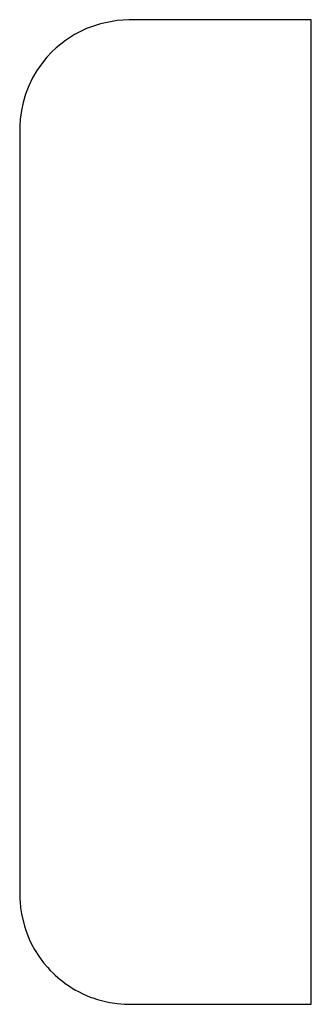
# Model space of a CAD drawing. Header units: feet. Extents: x -2747 to -2628, y 3172 to 3285.
# Tile 1 of 5: x -2710 to -2702, y 3172 to 3199. Entities that reach past the tile are written whole.
import ezdxf

# ---------------------------------------------------------------- set-up
doc = ezdxf.new("R2010")
doc.units = ezdxf.units.FT
doc.header["$LTSCALE"] = 20
doc.header["$MEASUREMENT"] = 0
doc.layers.add('MCD-P-SWING', color=152, linetype='Continuous')

msp = doc.modelspace()

# ---------------------------------------------------------------- linework, layer by layer
at = {"layer": 'MCD-P-SWING', "ltscale": 0.25, "flags": 128}
msp.add_lwpolyline([(-2701.657, 3199.456), (-2706.702, 3199.457), (-2707.037, 3199.436), (-2707.499, 3199.346), (-2707.886, 3199.21), (-2708.216, 3199.045), (-2708.467, 3198.882), (-2708.721, 3198.677), (-2708.839, 3198.566), (-2708.978, 3198.417), (-2709.133, 3198.224), (-2709.255, 3198.046), (-2709.376, 3197.848), (-2709.477, 3197.63), (-2709.568, 3197.393), (-2709.637, 3197.16), (-2709.684, 3196.94), (-2709.716, 3196.701), (-2709.728, 3196.518), (-2709.733, 3195.987), (-2709.733, 3175.231), (-2709.73, 3175.208), (-2709.727, 3175.106), (-2709.723, 3175.039), (-2709.707, 3174.875), (-2709.682, 3174.709), (-2709.6, 3174.367), (-2709.556, 3174.232), (-2709.51, 3174.109), (-2709.466, 3174.007), (-2709.402, 3173.872), (-2709.318, 3173.718), (-2709.205, 3173.538), (-2709.07, 3173.353), (-2708.956, 3173.218), (-2708.884, 3173.14), (-2708.81, 3173.066), (-2708.753, 3173.012), (-2708.675, 3172.942), (-2708.616, 3172.892), (-2708.551, 3172.841), (-2708.47, 3172.78), (-2708.356, 3172.701), (-2708.281, 3172.65), (-2708.186, 3172.597), (-2708.105, 3172.553), (-2707.983, 3172.493), (-2707.881, 3172.447), (-2707.777, 3172.405), (-2707.707, 3172.379), (-2707.575, 3172.335), (-2707.469, 3172.305), (-2707.359, 3172.278), (-2707.235, 3172.253), (-2707.158, 3172.24), (-2707.032, 3172.223), (-2706.826, 3172.203), (-2704.376, 3172.203), (-2701.657, 3172.203)], close=True, dxfattribs=at)

doc.saveas('drawing.dxf')
